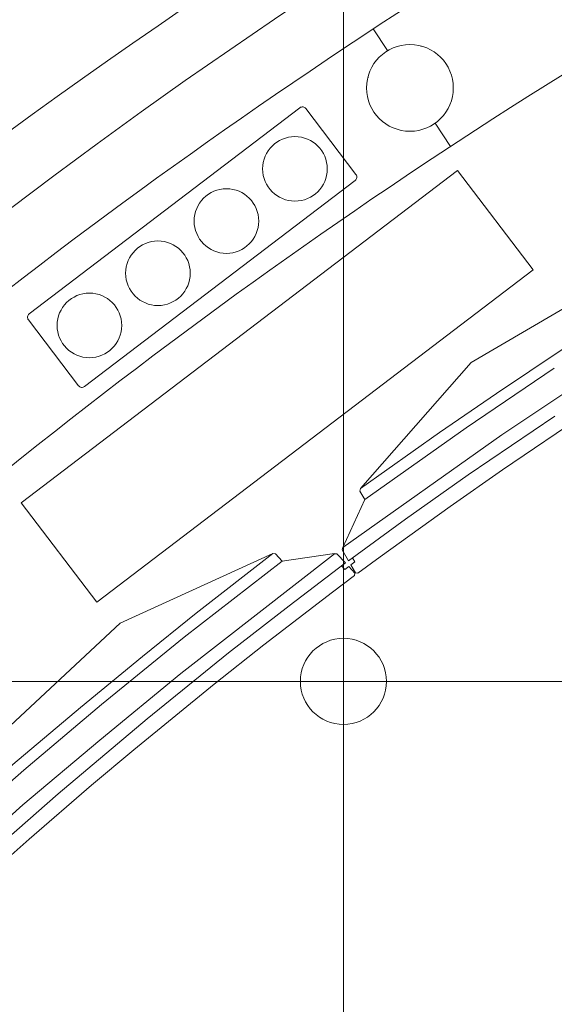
# Model space of a CAD drawing. Header units: metres. Extents: x -45 to 152, y -127 to 99.
# Tile 225 of 256: x -26.167 to -25.795, y -9.95 to -9.264. Entities that reach past the tile are written whole.
import ezdxf

# ---------------------------------------------------------------- set-up
doc = ezdxf.new("R2010")
doc.units = ezdxf.units.M
doc.linetypes.add('Raster 01', pattern=[2, 1, -1])
for name, color, linetype, lineweight in [('036_Bodenbelagarbeiten-350 Doppelbodenelement', 7, 'Continuous', 9), ('_1.35m (3D)', 7, 'Continuous', 9), ('_OG 2 (2D)', 7, 'Continuous', 9)]:
    doc.layers.add(name, color=color, linetype=linetype, lineweight=lineweight)
doc.layers.add('ACTES-Einrichtung Aufsicht.', color=7, linetype='Continuous', lineweight=9, true_color=0xa6a6a6)
doc.layers.add('AV1-Raster', color=7, linetype='Raster 01', lineweight=9, true_color=0xa6a6a6)

# ---------------------------------------------------------------- blocks, each defined once
blk = doc.blocks.new('Group-2')
at = {"layer": 'AV1-Raster'}
blk.add_line((1.35, -9.45), (-40.5, -9.45), dxfattribs=at)
blk = doc.blocks.new('1.35m (3D)')
at = {"layer": 'AV1-Raster', "color": 7}
blk.add_blockref('Group-2', (0, 0), dxfattribs=at)
blk = doc.blocks.new('Group-98')
at = {"color": 255, "transparency": 33554687}
blk.add_wipeout([(-25.20296, -10.12188), (-25.18909, -10.11381), (-25.17519, -10.1058), (-25.16126, -10.09784), (-25.1473, -10.08994), (-25.1333, -10.0821), (-25.11927, -10.07431), (-25.10521, -10.06658), (-25.09113, -10.05891), (-24.99266, -10.00728), (-24.8928, -9.95839), (-24.79163, -9.91228), (-24.68922, -9.869), (-24.58565, -9.82857), (-24.48099, -9.79102), (-24.37534, -9.75639), (-24.26877, -9.72469), (-24.26209, -9.72033), (-24.25619, -9.71496), (-24.25122, -9.70871), (-24.2473, -9.70176), (-24.24455, -9.69427), (-24.24301, -9.68644), (-24.24275, -9.67846), (-24.24375, -9.67054), (-24.24377, -9.67048), (-24.24378, -9.67042), (-24.2438, -9.67036), (-24.24381, -9.67029), (-24.24382, -9.67023), (-24.24384, -9.67017), (-24.24385, -9.6701), (-24.24386, -9.67004), (-24.45971, -8.63864), (-24.46271, -8.62938), (-24.46746, -8.62088), (-24.47376, -8.61346), (-24.48138, -8.60741), (-24.49003, -8.60294), (-24.49938, -8.60023), (-24.50908, -8.59939), (-24.51876, -8.60044), (-24.85258, -8.68571), (-25.17859, -8.7972), (-25.49472, -8.93421), (-25.79898, -9.09587), (-26.08946, -9.28116), (-26.36431, -9.48892), (-26.62182, -9.71784), (-26.86034, -9.96647), (-26.86039, -9.96653), (-26.86044, -9.96658), (-26.86049, -9.96664), (-26.86054, -9.9667), (-26.86059, -9.96676), (-26.86064, -9.96682), (-26.86069, -9.96687), (-26.86074, -9.96693), (-26.86033, -9.96647), (-26.866, -9.97438), (-26.87003, -9.98324), (-26.87227, -9.99271), (-26.87263, -10.00244), (-26.87109, -10.01205), (-26.86772, -10.02119), (-26.86265, -10.02949), (-26.85606, -10.03666), (-26.07075, -10.73932), (-26.0645, -10.74408), (-26.05758, -10.74781), (-26.05016, -10.7504), (-26.04243, -10.7518), (-26.03458, -10.75197), (-26.02679, -10.75091), (-26.01926, -10.74865), (-26.01219, -10.74523), (-25.9201, -10.65629), (-25.82522, -10.57033), (-25.72765, -10.48744), (-25.62748, -10.40771), (-25.52482, -10.33121), (-25.41978, -10.25802), (-25.31245, -10.18822)], dxfattribs=at).dxf.layer = 'ACTES-Einrichtung Aufsicht.'
at = {"layer": 'ACTES-Einrichtung Aufsicht.', "transparency": 33554534, "flags": 128}
blk.add_lwpolyline([(-25.20296, -10.12188, -0.008083), (-25.09113, -10.05891, -0.055453), (-24.26877, -9.72469, 0.330906), (-24.24375, -9.67054, -0.002569), (-24.24386, -9.67004), (-24.45971, -8.63864, 0.41107), (-24.51876, -8.60044, 0.160224), (-26.86034, -9.96647, 0.00305), (-26.86074, -9.96693), (-26.86033, -9.96647, 0.411112), (-26.85606, -10.03666), (-26.07075, -10.73932, 0.325472), (-26.01219, -10.74523, -0.063875)], format="xyb", close=True, dxfattribs=at)
at = {"layer": 'ACTES-Einrichtung Aufsicht.', "flags": 128}
blk.add_lwpolyline([(-24.94172, -8.8015), (-24.93255, -8.79862, -0.002867), (-24.88825, -8.78472), (-24.88984, -8.78135), (-24.9016, -8.74312, 0.044027), (-25.56754, -9.01394, 0.073959), (-26.54564, -9.71503), (-26.51757, -9.744), (-26.5156, -9.74677, -0.057345), (-25.78143, -9.18289), (-25.7811, -9.18228), (-25.75885, -9.16944, -0.013514), (-25.56754, -9.06321, -0.038853), (-24.98935, -8.81727), (-24.98937, -8.81723), (-24.94174, -8.80146)], format="xyb", close=True, dxfattribs=at)
at = {"color": 255, "transparency": 33554559}
for points in [[(-25.7811, -9.18228), (-25.78143, -9.18289), (-25.88001, -9.24397), (-25.9768, -9.30784), (-26.07171, -9.37446), (-26.16468, -9.44378), (-26.25563, -9.51572), (-26.34448, -9.59024), (-26.43116, -9.66728), (-26.5156, -9.74677), (-26.44741, -9.81715), (-26.36324, -9.73797), (-26.27679, -9.66128), (-26.18814, -9.58716), (-26.09736, -9.51565), (-26.00453, -9.44684), (-25.90972, -9.38076), (-25.81302, -9.31749), (-25.71451, -9.25708), (-25.70449, -9.25115), (-25.65228, -9.22067), (-25.57276, -9.17687), (-25.48699, -9.13199), (-25.40014, -9.08923), (-25.31227, -9.0486), (-25.22342, -9.01014), (-25.13367, -8.97387), (-25.04305, -8.93981), (-24.95163, -8.90798), (-24.85945, -8.8784), (-24.86459, -8.86166), (-24.8646, -8.86166), (-24.88838, -8.78476), (-24.94172, -8.8015), (-24.98933, -8.8173), (-24.98933, -8.8173), (-24.98933, -8.81729), (-24.98934, -8.81729), (-24.98934, -8.81728), (-24.98934, -8.81728), (-24.98934, -8.81728), (-24.98935, -8.81727), (-24.98935, -8.81727), (-25.08636, -8.85128), (-25.18248, -8.88774), (-25.27764, -8.92663), (-25.37178, -8.96793), (-25.46484, -9.0116), (-25.55677, -9.05762), (-25.64749, -9.10596), (-25.73696, -9.15659), (-25.75885, -9.16944)], [(-25.78248, -10.33972), (-25.91468, -10.20887), (-25.57612, -9.86682), (-25.44392, -9.99767)]]:
    blk.add_wipeout(points, dxfattribs=at).dxf.layer = 'ACTES-Einrichtung Aufsicht.'
at = {"layer": 'ACTES-Einrichtung Aufsicht.'}
for p, q in [((-25.91081, -9.28559), (-25.92079, -9.27039)), ((-25.87764, -9.33612), (-25.86701, -9.35232))]:
    blk.add_line(p, q, dxfattribs=at)
at = {"layer": 'ACTES-Einrichtung Aufsicht.', "flags": 128}
blk.add_lwpolyline([(-25.7811, -9.18228), (-25.78143, -9.18289, 0.057345), (-26.5156, -9.74677), (-26.44741, -9.81715, -0.058565), (-25.71451, -9.25708), (-25.70449, -9.25115), (-25.65228, -9.22067), (-25.57276, -9.17687, -0.049045), (-24.85945, -8.8784), (-24.86459, -8.86166), (-24.8646, -8.86166), (-24.88838, -8.78476), (-24.94172, -8.8015), (-24.98933, -8.8173, -0.000416), (-24.98935, -8.81727, 0.050823), (-25.73696, -9.15659), (-25.75885, -9.16944)], format="xyb", close=True, dxfattribs=at)
at = {"color": 255, "transparency": 33554559}
for points in [[(-25.92143, -9.32664), (-25.92445, -9.30372), (-25.91037, -9.28538), (-25.88745, -9.28236), (-25.86911, -9.29644), (-25.86609, -9.31936), (-25.88017, -9.3377), (-25.90309, -9.34072)], [(-26.48713, -10.0477), (-26.5431, -10.15045), (-26.5432, -10.15218), (-26.53843, -10.15731), (-26.54609, -10.19323), (-26.54615, -10.19501), (-26.5401, -10.20131), (-26.53793, -10.1988), (-26.53569, -10.2012), (-26.53795, -10.20381), (-26.53353, -10.20851), (-26.53208, -10.20845), (-26.51521, -10.18911), (-26.46608, -10.13422), (-26.41822, -10.08262), (-26.34836, -10.01071), (-26.28177, -9.94556), (-26.22895, -9.89645), (-26.1963, -9.86645), (-26.16046, -9.83491), (-26.11717, -9.79737), (-26.08766, -9.77257), (-26.03171, -9.72693), (-25.99696, -9.69946), (-25.94922, -9.66279), (-25.93379, -9.65119), (-25.93357, -9.64963), (-25.93792, -9.64491), (-25.94068, -9.64698), (-25.94292, -9.64458), (-25.94016, -9.64251), (-25.94614, -9.63609), (-25.94785, -9.63601), (-25.98427, -9.64114), (-25.98901, -9.63606), (-25.99078, -9.636), (-26.09724, -9.68453), (-26.25011, -9.82693), (-26.33426, -9.90531)]]:
    blk.add_wipeout(points, dxfattribs=at).dxf.layer = 'ACTES-Einrichtung Aufsicht.'
at = {"layer": 'ACTES-Einrichtung Aufsicht.', "flags": 128}
blk.add_lwpolyline([(-26.1963, -9.86645), (-26.16046, -9.83491), (-26.11717, -9.79737), (-26.08766, -9.77257), (-26.03171, -9.72693), (-25.99696, -9.69946), (-25.94922, -9.66279), (-25.93379, -9.65119), (-25.93357, -9.64963), (-25.93792, -9.64491), (-25.94068, -9.64698), (-25.94292, -9.64458), (-25.94016, -9.64251), (-25.94614, -9.63609), (-25.94785, -9.63601), (-25.98427, -9.64114), (-25.98901, -9.63606), (-25.99078, -9.636), (-26.09724, -9.68453), (-26.25011, -9.82693)], dxfattribs=at)
at = {"layer": 'ACTES-Einrichtung Aufsicht.'}
blk.add_circle((-25.89527, -9.31154), 0.03021, dxfattribs=at)
at = {"color": 255, "transparency": 33554559}
blk.add_wipeout([(-26.5431, -10.15045), (-26.54316, -10.15222), (-26.53843, -10.15731), (-26.48748, -10.1005), (-26.4381, -10.04756), (-26.38902, -9.99691), (-26.34115, -9.94925), (-26.27424, -9.88538), (-26.22269, -9.83825), (-26.1642, -9.78681), (-26.11014, -9.74112), (-26.05256, -9.6943), (-25.98427, -9.64114), (-25.98901, -9.63606), (-25.99078, -9.636), (-26.0441, -9.67741), (-26.08163, -9.70769), (-26.12481, -9.74318), (-26.17192, -9.78292), (-26.22945, -9.83357), (-26.27996, -9.87977), (-26.32852, -9.9258), (-26.3727, -9.96913), (-26.42027, -10.01752), (-26.49091, -10.09236)], dxfattribs=at).dxf.layer = 'ACTES-Einrichtung Aufsicht.'
at = {"layer": 'ACTES-Einrichtung Aufsicht.', "flags": 128}
for points in [[(-26.30228, -9.9507), (-26.25529, -9.90573), (-26.19823, -9.854), (-26.14024, -9.80331), (-26.07826, -9.75115), (-26.02158, -9.7051), (-25.97946, -9.67228), (-25.94025, -9.64242), (-25.94612, -9.63611), (-25.94791, -9.63606), (-26.05496, -9.71952), (-26.11125, -9.76592), (-26.16488, -9.81109), (-26.20797, -9.84951), (-26.26203, -9.89851), (-26.31034, -9.94474), (-26.34597, -9.97937)], [(-26.38902, -9.99691), (-26.34115, -9.94925), (-26.27424, -9.88538), (-26.22269, -9.83825), (-26.1642, -9.78681), (-26.11014, -9.74112), (-26.05256, -9.6943), (-25.98427, -9.64114), (-25.98901, -9.63606), (-25.99078, -9.636), (-26.0441, -9.67741), (-26.08163, -9.70769), (-26.12481, -9.74318), (-26.17192, -9.78292), (-26.22945, -9.83357), (-26.27996, -9.87977), (-26.32852, -9.9258), (-26.3727, -9.96913)]]:
    blk.add_lwpolyline(points, dxfattribs=at)
at = {"color": 255, "transparency": 33554559}
blk.add_wipeout([(-26.1134, -9.66974), (-26.16612, -9.60053), (-25.86222, -9.36907), (-25.80951, -9.43828)], dxfattribs=at).dxf.layer = 'ACTES-Einrichtung Aufsicht.'
at = {"layer": 'ACTES-Einrichtung Aufsicht.', "flags": 128}
blk.add_lwpolyline([(-26.1134, -9.66974), (-26.16612, -9.60053), (-25.86222, -9.36907), (-25.80951, -9.43828)], close=True, dxfattribs=at)
at = {"color": 255, "transparency": 33554559}
blk.add_wipeout([(-25.93344, -9.37597), (-26.12198, -9.51957), (-26.12248, -9.51988), (-26.12303, -9.52009), (-26.12361, -9.52018), (-26.1242, -9.52016), (-26.12477, -9.52002), (-26.1253, -9.51978), (-26.12578, -9.51943), (-26.12618, -9.519), (-26.16108, -9.47318), (-26.16139, -9.47268), (-26.1616, -9.47213), (-26.16169, -9.47155), (-26.16167, -9.47096), (-26.16153, -9.47039), (-26.16129, -9.46985), (-26.16094, -9.46938), (-26.16051, -9.46898), (-25.97197, -9.32537), (-25.97147, -9.32507), (-25.97092, -9.32486), (-25.97034, -9.32477), (-25.96975, -9.32479), (-25.96918, -9.32492), (-25.96864, -9.32517), (-25.96817, -9.32551), (-25.96777, -9.32594), (-25.93287, -9.37177), (-25.93256, -9.37227), (-25.93235, -9.37282), (-25.93226, -9.3734), (-25.93228, -9.37399), (-25.93242, -9.37456), (-25.93266, -9.37509), (-25.93301, -9.37557)], dxfattribs=at).dxf.layer = 'ACTES-Einrichtung Aufsicht.'
at = {"layer": 'ACTES-Einrichtung Aufsicht.', "flags": 128}
blk.add_lwpolyline([(-25.93344, -9.37597), (-26.12198, -9.51957, -0.414214), (-26.12618, -9.519), (-26.16108, -9.47318, -0.414214), (-26.16051, -9.46898), (-25.97197, -9.32537, -0.414214), (-25.96777, -9.32594), (-25.93287, -9.37177, -0.414214)], format="xyb", close=True, dxfattribs=at)
at = {"color": 255, "transparency": 33554559}
for points in [[(-25.39241, -9.23411), (-25.27789, -9.21016), (-25.2762, -9.21056), (-25.27267, -9.21661), (-25.23606, -9.21963), (-25.23435, -9.22008), (-25.23006, -9.22769), (-25.23309, -9.22905), (-25.23143, -9.23188), (-25.22828, -9.23047), (-25.22506, -9.23606), (-25.22553, -9.23743), (-25.24892, -9.24801), (-25.31564, -9.27922), (-25.37885, -9.31017), (-25.46785, -9.35633), (-25.54943, -9.40131), (-25.61169, -9.43772), (-25.64983, -9.46033), (-25.69036, -9.48555), (-25.73879, -9.51617), (-25.77104, -9.53728), (-25.83088, -9.5777), (-25.86721, -9.60305), (-25.91609, -9.63818), (-25.93164, -9.64961), (-25.9332, -9.64938), (-25.93646, -9.64385), (-25.93368, -9.6418), (-25.93534, -9.63897), (-25.93811, -9.64102), (-25.94254, -9.63344), (-25.94212, -9.63178), (-25.92671, -9.59838), (-25.93021, -9.59238), (-25.92976, -9.59067), (-25.85258, -9.50273), (-25.67216, -9.39741), (-25.57284, -9.33943)], [(-25.99788, -9.36794), (-25.99129, -9.35203), (-25.97538, -9.34544), (-25.95947, -9.35203), (-25.95288, -9.36794), (-25.95947, -9.38385), (-25.97538, -9.39044), (-25.99129, -9.38385)]]:
    blk.add_wipeout(points, dxfattribs=at).dxf.layer = 'ACTES-Einrichtung Aufsicht.'
at = {"layer": 'ACTES-Einrichtung Aufsicht.', "flags": 128}
blk.add_lwpolyline([(-25.77104, -9.53728), (-25.83088, -9.5777), (-25.86721, -9.60305), (-25.91609, -9.63818), (-25.93164, -9.64961), (-25.9332, -9.64938), (-25.93646, -9.64385), (-25.93368, -9.6418), (-25.93534, -9.63897), (-25.93811, -9.64102), (-25.94254, -9.63344), (-25.94212, -9.63178), (-25.92671, -9.59838), (-25.93021, -9.59238), (-25.92976, -9.59067), (-25.85258, -9.50273), (-25.67216, -9.39741)], dxfattribs=at)
at = {"layer": 'ACTES-Einrichtung Aufsicht.'}
blk.add_circle((-25.97538, -9.36794), 0.0225, dxfattribs=at)
at = {"color": 255, "transparency": 33554559}
for points in [[(-25.27789, -9.21016), (-25.27617, -9.21061), (-25.27267, -9.21661), (-25.34175, -9.24901), (-25.40668, -9.28103), (-25.46934, -9.31341), (-25.52878, -9.34551), (-25.60922, -9.39116), (-25.66922, -9.42692), (-25.73534, -9.4681), (-25.79468, -9.50669), (-25.85612, -9.54833), (-25.92671, -9.59838), (-25.93021, -9.59238), (-25.92976, -9.59067), (-25.87472, -9.55156), (-25.83492, -9.52435), (-25.78848, -9.49323), (-25.73684, -9.45958), (-25.67175, -9.4191), (-25.61295, -9.38407), (-25.55487, -9.35084), (-25.50064, -9.32103), (-25.44059, -9.28944), (-25.34856, -9.24337)], [(-26.04561, -9.4043), (-26.03902, -9.38839), (-26.02311, -9.3818), (-26.0072, -9.38839), (-26.00061, -9.4043), (-26.0072, -9.42021), (-26.02311, -9.4268), (-26.03902, -9.42021)]]:
    blk.add_wipeout(points, dxfattribs=at).dxf.layer = 'ACTES-Einrichtung Aufsicht.'
at = {"layer": 'ACTES-Einrichtung Aufsicht.', "flags": 128}
blk.add_lwpolyline([(-25.79468, -9.50669), (-25.85612, -9.54833), (-25.92671, -9.59838), (-25.93021, -9.59238), (-25.92976, -9.59067), (-25.87472, -9.55156), (-25.83492, -9.52435), (-25.78848, -9.49323)], dxfattribs=at)
at = {"layer": 'ACTES-Einrichtung Aufsicht.'}
blk.add_circle((-26.02311, -9.4043), 0.0225, dxfattribs=at)
at = {"color": 255, "transparency": 33554559}
for points in [[(-25.23007, -9.22771), (-25.31856, -9.26869), (-25.39558, -9.30677), (-25.4674, -9.34383), (-25.5386, -9.38314), (-25.59521, -9.41517), (-25.6612, -9.45489), (-25.72645, -9.4958), (-25.79427, -9.54011), (-25.85471, -9.5811), (-25.89828, -9.61197), (-25.93818, -9.6409), (-25.94252, -9.63346), (-25.94206, -9.63173), (-25.83127, -9.5533), (-25.77061, -9.51278), (-25.71189, -9.47445), (-25.66269, -9.44427), (-25.60018, -9.40664), (-25.54198, -9.37371), (-25.49855, -9.34958), (-25.47809, -9.33836), (-25.42064, -9.30823), (-25.37436, -9.28524), (-25.32045, -9.25862), (-25.27725, -9.23835), (-25.23606, -9.21963), (-25.23435, -9.22008), (-25.23006, -9.22769)], [(-26.09334, -9.44065), (-26.08675, -9.42474), (-26.07084, -9.41815), (-26.05493, -9.42474), (-26.04834, -9.44065), (-26.05493, -9.45656), (-26.07084, -9.46315), (-26.08675, -9.45656)]]:
    blk.add_wipeout(points, dxfattribs=at).dxf.layer = 'ACTES-Einrichtung Aufsicht.'
at = {"layer": 'ACTES-Einrichtung Aufsicht.', "flags": 128}
blk.add_lwpolyline([(-25.79427, -9.54011), (-25.85471, -9.5811), (-25.89828, -9.61197), (-25.93818, -9.6409), (-25.94252, -9.63346), (-25.94206, -9.63173), (-25.83127, -9.5533), (-25.77061, -9.51278)], dxfattribs=at)
at = {"layer": 'ACTES-Einrichtung Aufsicht.'}
blk.add_circle((-26.07084, -9.44065), 0.0225, dxfattribs=at)
at = {"color": 255, "transparency": 33554559}
blk.add_wipeout([(-26.14107, -9.477), (-26.13448, -9.4611), (-26.11857, -9.4545), (-26.10266, -9.4611), (-26.09607, -9.477), (-26.10266, -9.49291), (-26.11857, -9.4995), (-26.13448, -9.49291)], dxfattribs=at).dxf.layer = 'ACTES-Einrichtung Aufsicht.'
at = {"layer": 'ACTES-Einrichtung Aufsicht.'}
blk.add_circle((-26.11857, -9.477), 0.0225, dxfattribs=at)
blk = doc.blocks.new('Group-101')
at = {"layer": 'ACTES-Einrichtung Aufsicht.'}
blk.add_blockref('Group-98', (0, 0), dxfattribs=at)
blk = doc.blocks.new('OG 2 (2D)')
at = {"layer": 'ACTES-Einrichtung Aufsicht.'}
blk.add_blockref('Group-101', (0, 0), dxfattribs=at)
at = {"layer": '036_Bodenbelagarbeiten-350 Doppelbodenelement', "color": 230, "linetype": 'Continuous', "flags": 128}
for points in [[(-26.5416, -9.125), (-25.9416, -9.125), (-25.9416, -9.725), (-26.5416, -9.725)], [(-25.9416, -9.125), (-25.3416, -9.125), (-25.3416, -9.725), (-25.9416, -9.725)], [(-26.5416, -9.725), (-25.9416, -9.725), (-25.9416, -10.325), (-26.5416, -10.325)], [(-25.9416, -9.725), (-25.3416, -9.725), (-25.3416, -10.325), (-25.9416, -10.325)]]:
    blk.add_lwpolyline(points, close=True, dxfattribs=at)
at = {"layer": '036_Bodenbelagarbeiten-350 Doppelbodenelement', "color": 230, "lineweight": 18}
blk.add_circle((-25.9416, -9.725), 0.03, dxfattribs=at)

msp = doc.modelspace()

# ---------------------------------------------------------------- block references
at = {"layer": '_1.35m (3D)'}
msp.add_blockref('1.35m (3D)', (0, 0), dxfattribs=at)

# ---------------------------------------------------------------- next in the draw order: block references
at = {"layer": '_OG 2 (2D)'}
msp.add_blockref('OG 2 (2D)', (0, 0), dxfattribs=at)

doc.saveas('drawing.dxf')
